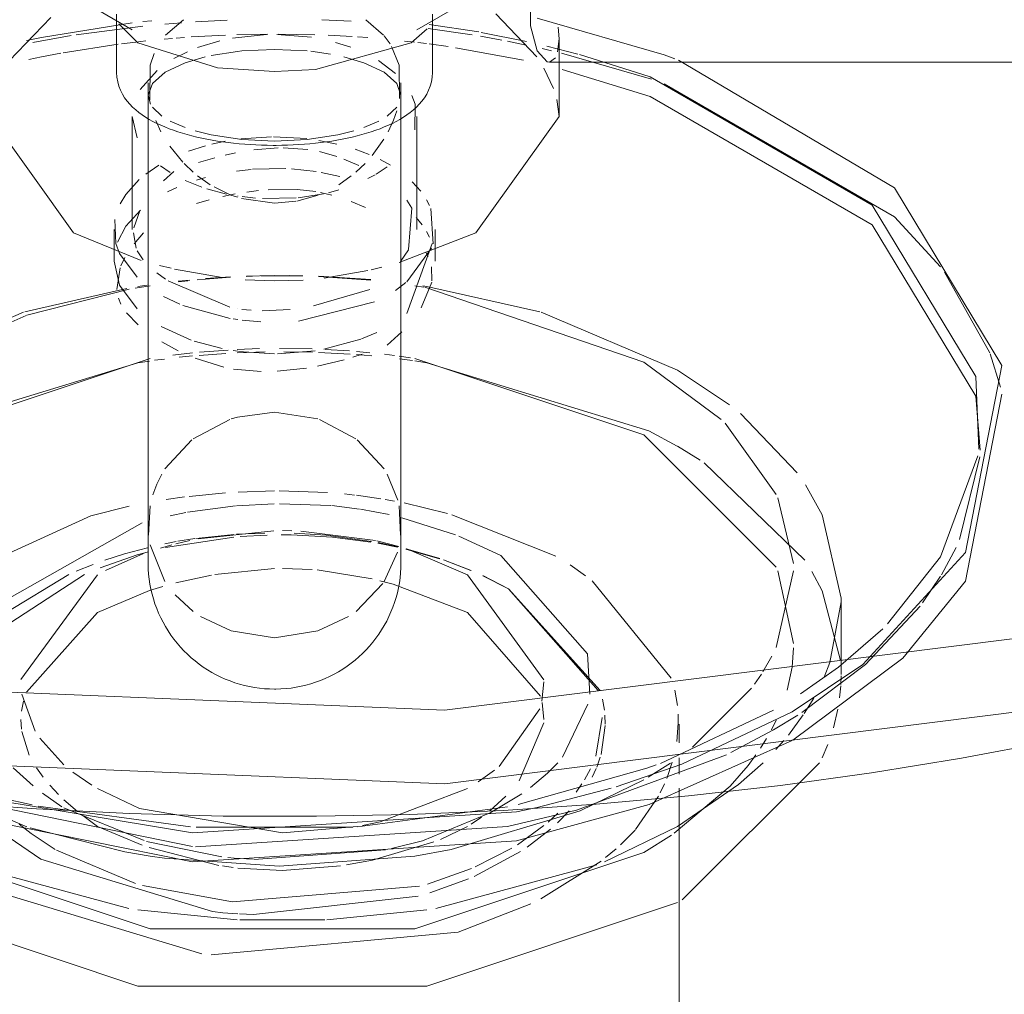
# Model space of a CAD drawing. Header units: inches. Extents: x -332 to 1204, y -60 to 270.
# Tile 49 of 91: x 358.66 to 361.25, y 2 to 4.57. Entities that reach past the tile are written whole.
import ezdxf

# ---------------------------------------------------------------- set-up
doc = ezdxf.new("R2010")
doc.units = ezdxf.units.IN
doc.header["$MEASUREMENT"] = 0
doc.layers.add('P-SANR-FIXT', color=6, linetype='Continuous', lineweight=9)

# ---------------------------------------------------------------- blocks, each defined once
blk = doc.blocks.new('SSG_Safety_Station_Shower_Eyewash_PLA_3_ - Default-V17-WASTE AND VENT RISER DIAGRAM')
at = {"layer": 'P-SANR-FIXT', "color": 254}
for p, q in [((-257.1367, 4.7091), (-256.8484, 4.5408)), ((-256.0978, 4.5408), (-255.8095, 4.7091)), ((-256.8894, 4.5823), (-256.8894, 4.4285)), ((-256.0568, 4.4285), (-256.0568, 4.5823)), ((-255.7231, 4.3124), (-255.7231, 4.5171)), ((-255.7484, 4.4559), (-253.7471, 4.4559)), ((-256.8064, 4.3689), (-256.8064, 4.1359)), ((-256.1398, 4.1359), (-256.1398, 4.3689)), ((-255.7231, 4.3124), (-255.9427, 4.0062)), ((-256.8064, 4.1359), (-256.8064, 3.2351)), ((-256.1398, 3.2351), (-256.1398, 4.1359)), ((-255.9427, 4.0062), (-256.1444, 3.9281)), ((-256.8961, 3.9805), (-256.8961, 3.9319)), ((-256.0577, 3.9783), (-256.1242, 3.7937)), ((-256.05, 3.9319), (-256.05, 3.9805)), ((-256.8196, 3.9353), (-256.8353, 3.9592)), ((-256.0589, 3.9654), (-256.1242, 3.8771)), ((-256.8052, 3.2094), (-256.8014, 3.2868)), ((-256.1448, 3.2868), (-256.141, 3.2094)), ((-254.9795, 2.8796), (-254.9795, 3.0431))]:
    blk.add_line(p, q, dxfattribs=at)
at = {"layer": 'P-SANR-FIXT', "color": 10}
for p, q in [((-257.1726, 4.4592), (-257.0633, 4.5735)), ((-255.8897, 4.5831), (-255.7813, 4.4699)), ((-257.0876, 4.5214), (-256.8482, 4.5596)), ((-256.996, 4.5282), (-256.8204, 4.5511)), ((-256.8202, 4.5628), (-256.7966, 4.5653)), ((-256.7622, 4.5566), (-256.718, 4.5601)), ((-256.7133, 4.5676), (-256.7603, 4.5274)), ((-256.6812, 4.5626), (-256.5976, 4.5669)), ((-256.3487, 4.5677), (-256.2715, 4.564)), ((-256.1859, 4.5274), (-256.2328, 4.5676)), ((-256.0685, 4.5449), (-255.9525, 4.5279)), ((-256.0653, 4.5555), (-255.9349, 4.5357)), ((-255.7231, 4.5171), (-255.7251, 4.5486)), ((-257.1267, 4.5132), (-257.0876, 4.5214)), ((-257.1105, 4.5076), (-257.0092, 4.5261)), ((-256.7645, 4.5168), (-256.742, 4.5188)), ((-256.7326, 4.5195), (-256.7103, 4.5213)), ((-256.6931, 4.5225), (-256.6025, 4.5274)), ((-256.5838, 4.5192), (-256.4939, 4.5285)), ((-256.5729, 4.5285), (-256.4904, 4.53)), ((-256.4668, 4.5288), (-256.376, 4.5215)), ((-256.4634, 4.53), (-256.3665, 4.5283)), ((-256.3317, 4.5269), (-256.2682, 4.5235)), ((-256.254, 4.5226), (-256.2273, 4.5206)), ((-256.1684, 4.5039), (-256.184, 4.5252)), ((-255.9303, 4.5242), (-255.8735, 4.5139)), ((-255.9284, 4.5346), (-255.8086, 4.5108)), ((-255.7267, 4.4832), (-255.7231, 4.5171)), ((-257.0305, 4.4807), (-256.8854, 4.5033)), ((-256.8762, 4.5045), (-256.8392, 4.509)), ((-256.8392, 4.509), (-256.8128, 4.512)), ((-256.676, 4.4944), (-256.6177, 4.5121)), ((-256.3124, 4.508), (-256.2724, 4.4953)), ((-256.1305, 4.5117), (-256.1042, 4.5087)), ((-256.0957, 4.5077), (-256.0727, 4.5049)), ((-256.0653, 4.5039), (-256.0156, 4.4971)), ((-255.9958, 4.4941), (-255.8165, 4.4609)), ((-255.8592, 4.5112), (-255.8098, 4.5012)), ((-255.7671, 4.4919), (-255.7427, 4.4863)), ((-255.7555, 4.4986), (-255.6736, 4.4774)), ((-256.7382, 4.4655), (-256.7028, 4.4835)), ((-256.5706, 4.4845), (-256.6398, 4.4736)), ((-256.5594, 4.4857), (-256.5706, 4.4845)), ((-256.4731, 4.4898), (-256.5594, 4.4857)), ((-256.3868, 4.4857), (-256.4731, 4.4898)), ((-256.3257, 4.4773), (-256.3771, 4.4847)), ((-255.7484, 4.4559), (-255.732, 4.4674)), ((-255.7169, 4.4801), (-255.4789, 4.4109)), ((-256.6234, 4.4415), (-256.4731, 4.4313)), ((-256.1989, 4.4601), (-256.1541, 4.4262)), ((-255.7628, 4.4406), (-255.7375, 4.3869)), ((-256.8272, 4.3836), (-256.783, 4.4343)), ((-256.4731, 4.4313), (-256.3654, 4.4365)), ((-256.8064, 4.4012), (-256.8064, 4.3689)), ((-256.1398, 4.3689), (-256.1398, 4.4012)), ((-256.1109, 4.3684), (-256.1025, 4.3455)), ((-256.7951, 4.3376), (-256.7701, 4.3141)), ((-256.1761, 4.3141), (-256.1511, 4.3376)), ((-256.1398, 4.3118), (-256.1398, 4.3369)), ((-256.1025, 4.3455), (-256.1029, 4.2779)), ((-255.7286, 4.3572), (-255.7231, 4.3124)), ((-256.8481, 4.3124), (-256.8481, 4.0152)), ((-256.8353, 4.2563), (-256.8481, 4.3124)), ((-256.8064, 4.3107), (-256.8064, 4.1359)), ((-256.1597, 4.3031), (-256.1511, 4.3279)), ((-256.1398, 4.1359), (-256.1398, 4.3118)), ((-256.0981, 4.0152), (-256.0981, 4.3124)), ((-256.7861, 4.3021), (-256.7725, 4.2725)), ((-256.7482, 4.3007), (-256.7088, 4.2834)), ((-256.2374, 4.2834), (-256.198, 4.3007)), ((-256.1737, 4.2725), (-256.1597, 4.3031)), ((-256.5622, 4.254), (-256.481, 4.2595)), ((-256.4757, 4.2595), (-256.3881, 4.2545)), ((-256.7492, 4.2343), (-256.7151, 4.1921)), ((-256.6997, 4.2215), (-256.6555, 4.2356)), ((-256.6383, 4.2401), (-256.6034, 4.2476)), ((-256.3559, 4.25), (-256.3088, 4.2403)), ((-256.2155, 4.2098), (-256.1849, 4.2528)), ((-256.6037, 4.211), (-256.5761, 4.217)), ((-256.528, 4.2249), (-256.4636, 4.2299)), ((-256.4507, 4.23), (-256.3854, 4.2257)), ((-256.3547, 4.2203), (-256.309, 4.2074)), ((-256.2607, 4.2265), (-256.2238, 4.2126)), ((-256.8122, 4.1612), (-256.7783, 4.1844)), ((-256.7482, 4.1652), (-256.774, 4.1832)), ((-256.7118, 4.1887), (-256.6879, 4.1662)), ((-256.6732, 4.1915), (-256.6301, 4.2043)), ((-256.2903, 4.2005), (-256.2512, 4.1836)), ((-256.2584, 4.1662), (-256.2344, 4.1887)), ((-256.1762, 4.1801), (-256.2049, 4.161)), ((-256.1947, 4.1992), (-256.1676, 4.1842)), ((-256.7657, 4.1435), (-256.7382, 4.1683)), ((-256.6758, 4.1564), (-256.6424, 4.133)), ((-256.5736, 4.1691), (-256.5349, 4.1735)), ((-256.5316, 4.1738), (-256.4435, 4.1755)), ((-256.4287, 4.1748), (-256.3636, 4.1678)), ((-256.3501, 4.1656), (-256.3014, 4.1551)), ((-256.3038, 4.133), (-256.2708, 4.1561)), ((-256.2079, 4.1593), (-256.227, 4.149)), ((-256.8651, 4.1071), (-256.8296, 4.1468)), ((-256.6648, 4.1263), (-256.7091, 4.1441)), ((-256.6793, 4.1452), (-256.6555, 4.1522)), ((-256.1103, 4.1409), (-256.0875, 4.1158)), ((-256.8797, 4.0828), (-256.8651, 4.1071)), ((-256.7551, 4.1139), (-256.7309, 4.1255)), ((-256.5994, 4.1085), (-256.6518, 4.122)), ((-256.6098, 4.1019), (-256.5771, 4.1086)), ((-256.5701, 4.1032), (-256.5703, 4.1033)), ((-256.5458, 4.1138), (-256.5154, 4.1176)), ((-256.4895, 4.1197), (-256.4133, 4.12)), ((-256.4143, 4.0899), (-256.3583, 4.1058)), ((-256.4131, 4.12), (-256.3646, 4.1148)), ((-256.3443, 4.109), (-256.4104, 4.0989)), ((-256.3517, 4.1125), (-256.3219, 4.1056)), ((-256.3033, 4.1193), (-256.3311, 4.112)), ((-256.6791, 4.0836), (-256.6457, 4.0931)), ((-256.5603, 4.0967), (-256.4731, 4.0841)), ((-256.5237, 4.0978), (-256.5588, 4.1016)), ((-256.4161, 4.0984), (-256.5045, 4.0966)), ((-256.4731, 4.0841), (-256.4171, 4.0894)), ((-256.2715, 4.0892), (-256.2337, 4.0733)), ((-256.1243, 4.0924), (-256.1109, 4.0713)), ((-256.0721, 4.0932), (-256.0644, 4.0785)), ((-256.8651, 4.0238), (-256.8266, 4.066)), ((-256.8437, 4.0197), (-256.8286, 4.0638)), ((-256.1109, 4.0713), (-256.1198, 3.9624)), ((-256.0608, 4.0701), (-256.0551, 3.9776)), ((-256.8913, 3.9783), (-256.8938, 4.041)), ((-256.0993, 4.0463), (-256.0837, 4.0274)), ((-256.8961, 4.0152), (-256.8961, 3.9805)), ((-256.8873, 3.9816), (-256.8651, 4.0238)), ((-256.8382, 3.9661), (-256.845, 4.0062)), ((-256.8432, 3.9772), (-256.8186, 4.0058)), ((-256.0721, 4.0098), (-256.0644, 3.9951)), ((-256.05, 3.9805), (-256.05, 4.0152)), ((-256.1203, 3.9617), (-256.1411, 3.9303)), ((-256.0734, 3.9535), (-256.0681, 3.9436)), ((-256.8781, 3.9189), (-256.8674, 3.9412)), ((-256.7461, 3.913), (-256.7761, 3.9203)), ((-256.8885, 3.8568), (-256.8799, 3.9144)), ((-256.7609, 3.8845), (-256.7837, 3.9012)), ((-256.6111, 3.8888), (-256.7368, 3.9109)), ((-256.2272, 3.9066), (-256.3422, 3.8871)), ((-256.1906, 3.9153), (-256.2187, 3.9085)), ((-256.0592, 3.9163), (-256.0582, 3.8795)), ((-254.7066, 3.9027), (-254.5869, 3.6898)), ((-256.8337, 3.8646), (-256.8088, 3.8683)), ((-256.5912, 3.8101), (-256.7534, 3.8795)), ((-256.7271, 3.8786), (-256.6966, 3.8818)), ((-256.7266, 3.8771), (-256.7013, 3.88)), ((-256.6769, 3.8825), (-256.589, 3.8894)), ((-256.6549, 3.8855), (-256.5891, 3.8899)), ((-256.4731, 3.8794), (-256.5509, 3.8825)), ((-256.548, 3.8914), (-256.5136, 3.8926)), ((-256.5467, 3.8918), (-256.5129, 3.8928)), ((-256.5108, 3.8929), (-256.4733, 3.8934)), ((-256.5085, 3.8927), (-256.3986, 3.8928)), ((-256.3979, 3.8819), (-256.4731, 3.8794)), ((-256.4337, 3.8935), (-256.3999, 3.893)), ((-256.3575, 3.8914), (-256.2193, 3.8817)), ((-256.3574, 3.8918), (-256.2189, 3.8828)), ((-256.1266, 3.8751), (-256.1544, 3.8546)), ((-256.0587, 3.8762), (-256.0861, 3.8085)), ((-257.1311, 3.7979), (-256.8629, 3.8598)), ((-257.1264, 3.7891), (-256.8563, 3.8576)), ((-256.8408, 3.8604), (-256.8013, 3.8669)), ((-256.2218, 3.8568), (-256.3703, 3.8135)), ((-256.1036, 3.8669), (-256.0798, 3.863)), ((-256.0771, 3.8626), (-255.4993, 3.6654)), ((-256.8781, 3.8183), (-256.8842, 3.8344)), ((-256.7224, 3.8179), (-256.7655, 3.8387)), ((-256.2096, 3.8242), (-256.41, 3.7737)), ((-257.4847, 3.6497), (-257.1346, 3.7968)), ((-256.8328, 3.7637), (-256.8634, 3.7951)), ((-256.5898, 3.7805), (-256.7153, 3.815)), ((-256.5701, 3.8061), (-256.5703, 3.8061)), ((-256.535, 3.802), (-256.5591, 3.8045)), ((-256.4322, 3.8039), (-256.5056, 3.8006)), ((-255.7703, 3.7968), (-255.4109, 3.6444)), ((-256.5696, 3.7774), (-256.5826, 3.7793)), ((-256.509, 3.7719), (-256.5588, 3.7761)), ((-256.6927, 3.7231), (-256.7722, 3.7592)), ((-256.2033, 3.7437), (-256.2439, 3.7266)), ((-256.1378, 3.7455), (-256.1766, 3.7098)), ((-256.7268, 3.6954), (-256.77, 3.7189)), ((-256.6114, 3.701), (-256.6846, 3.7203)), ((-256.2452, 3.7261), (-256.3431, 3.6994)), ((-256.7416, 3.6837), (-256.6893, 3.6897)), ((-256.6722, 3.6833), (-256.6016, 3.6884)), ((-256.6711, 3.6915), (-256.5952, 3.6974)), ((-256.5696, 3.6941), (-256.5826, 3.6959)), ((-256.5715, 3.6988), (-256.5128, 3.701)), ((-256.5715, 3.69), (-256.4982, 3.6924)), ((-256.4731, 3.6876), (-256.568, 3.6938)), ((-256.3659, 3.6956), (-256.4651, 3.6877)), ((-256.4597, 3.7018), (-256.3742, 3.7005)), ((-256.4486, 3.6928), (-256.3731, 3.6916)), ((-256.3576, 3.691), (-256.2741, 3.6866)), ((-256.3394, 3.6991), (-256.2752, 3.6951)), ((-256.2569, 3.6936), (-256.2218, 3.6903)), ((-254.5861, 3.6877), (-254.5592, 3.5997)), ((-257.4185, 3.4844), (-256.8337, 3.6638)), ((-256.8337, 3.6638), (-256.8025, 3.6684)), ((-256.79, 3.6702), (-256.763, 3.6737)), ((-256.7243, 3.6782), (-256.6895, 3.6817)), ((-256.6069, 3.652), (-256.6828, 3.6758)), ((-256.2898, 3.6717), (-256.3597, 3.655)), ((-256.2421, 3.6862), (-256.2671, 3.6783)), ((-256.2567, 3.6853), (-256.2162, 3.6818)), ((-256.1831, 3.6861), (-256.1564, 3.6828)), ((-256.1441, 3.6812), (-256.1149, 3.677)), ((-256.1436, 3.6739), (-256.1094, 3.6694)), ((-256.1036, 3.6753), (-255.4993, 3.4739)), ((-256.1028, 3.6685), (-256.0712, 3.6638)), ((-256.0712, 3.6638), (-255.4864, 3.4844)), ((-255.4993, 3.6654), (-255.2956, 3.5146)), ((-256.508, 3.6409), (-256.5816, 3.6471)), ((-256.389, 3.6498), (-256.4664, 3.6416)), ((-255.4109, 3.6444), (-255.2734, 3.5528)), ((-256.5708, 3.5207), (-256.4731, 3.5339)), ((-256.4731, 3.5339), (-256.3587, 3.5157)), ((-256.6879, 3.4633), (-256.5912, 3.5144)), ((-256.5875, 3.5157), (-256.5708, 3.5207)), ((-256.3549, 3.5144), (-256.2584, 3.4634)), ((-255.2445, 3.5297), (-255.0954, 3.3738)), ((-255.4864, 3.4844), (-255.412, 3.4444)), ((-255.2851, 3.5043), (-255.1504, 3.3166)), ((-256.762, 3.3838), (-256.6911, 3.4608)), ((-256.2551, 3.4608), (-256.1842, 3.3838)), ((-255.4993, 3.4739), (-255.1504, 3.125)), ((-255.4109, 3.4437), (-255.3506, 3.4067)), ((-254.6138, 3.4157), (-254.6668, 3.198)), ((-255.3404, 3.4001), (-255.0748, 3.1434)), ((-256.7834, 3.3437), (-256.77, 3.3706)), ((-256.1762, 3.3706), (-256.1482, 3.3016)), ((-256.794, 3.3157), (-256.7834, 3.3437)), ((-256.5686, 3.323), (-256.4731, 3.3262)), ((-256.4609, 3.3263), (-256.3336, 3.3221)), ((-256.7592, 3.3032), (-256.7105, 3.31)), ((-256.6986, 3.3115), (-256.6027, 3.3208)), ((-256.2885, 3.3182), (-256.2619, 3.3152)), ((-256.2566, 3.3146), (-256.193, 3.3055)), ((-256.1811, 3.3035), (-256.1566, 3.2991)), ((-255.1464, 3.3076), (-255.1049, 3.135)), ((-256.9573, 3.2604), (-256.8564, 3.2856)), ((-256.7023, 3.2697), (-256.5759, 3.2863)), ((-256.5734, 3.2865), (-256.4739, 3.2921)), ((-256.4602, 3.2924), (-256.325, 3.2876)), ((-256.3217, 3.2873), (-256.2488, 3.2783)), ((-256.2462, 3.2779), (-256.1707, 3.2635)), ((-256.1317, 3.2942), (-256.0168, 3.2661)), ((-257.2704, 3.1177), (-256.9573, 3.2604)), ((-256.7487, 3.2607), (-256.7066, 3.269)), ((-256.1372, 3.2555), (-255.9961, 3.2101)), ((-256.0057, 3.2629), (-255.7317, 3.1537)), ((-257.1713, 3.0444), (-256.8223, 3.2422)), ((-256.6747, 3.2), (-256.4754, 3.221)), ((-256.4524, 3.2213), (-256.4272, 3.221)), ((-256.4041, 3.2203), (-256.2073, 3.1953)), ((-256.5808, 3.2045), (-256.7603, 3.1766)), ((-256.7336, 3.1867), (-256.6964, 3.1955)), ((-256.7278, 3.1932), (-256.6837, 3.2003)), ((-256.6805, 3.2007), (-256.5805, 3.2113)), ((-256.573, 3.2118), (-256.4984, 3.2149)), ((-256.4929, 3.2097), (-256.5639, 3.2059)), ((-256.4303, 3.21), (-256.4558, 3.2102)), ((-256.3206, 3.2042), (-256.4296, 3.21)), ((-256.2188, 3.1911), (-256.3206, 3.2042)), ((-256.2037, 3.1945), (-256.1458, 3.1798)), ((-255.9872, 3.2066), (-255.8764, 3.1557)), ((-256.7622, 3.0874), (-256.8014, 3.1839)), ((-256.7738, 3.1754), (-256.7442, 3.1839)), ((-256.7623, 3.1866), (-256.7327, 3.1923)), ((-256.1491, 3.1776), (-256.201, 3.1881)), ((-256.1995, 3.1897), (-256.1479, 3.1788)), ((-256.0383, 3.1474), (-256.1272, 3.1725)), ((-256.1261, 3.1736), (-256.0377, 3.1479)), ((-256.1244, 3.1733), (-255.9647, 3.1046)), ((-254.6763, 3.1769), (-254.7147, 3.1047)), ((-256.9191, 3.1163), (-256.8182, 3.1607)), ((-256.1493, 3.1644), (-256.184, 3.0874)), ((-255.9553, 3.1165), (-256.028, 3.144)), ((-256.0275, 3.1445), (-255.9551, 3.1167)), ((-256.9965, 3.1144), (-256.9517, 3.1325)), ((-256.6306, 3.1055), (-256.4733, 3.1215)), ((-256.4524, 3.1218), (-256.3741, 3.1188)), ((-256.3607, 3.1177), (-256.2154, 3.0943)), ((-255.6941, 3.1309), (-255.653, 3.1021)), ((-255.1462, 3.1157), (-255.1045, 2.9241)), ((-257.1831, 3.004), (-257.0152, 3.1061)), ((-256.9741, 3.1058), (-257.1711, 2.9779)), ((-257.1421, 2.8294), (-256.9402, 3.1046)), ((-256.7335, 3.0836), (-256.6396, 3.1039)), ((-256.1954, 3.0894), (-256.1601, 3.0799)), ((-255.9647, 3.1046), (-255.7628, 2.8278)), ((-255.8565, 3.0677), (-255.9238, 3.1026)), ((-255.9237, 3.1027), (-255.8565, 3.0677)), ((-255.6359, 3.0893), (-255.4274, 2.8327)), ((-255.1045, 3.1151), (-255.1504, 2.9137)), ((-254.7169, 3.101), (-254.7644, 3.0307)), ((-256.8025, 3.0637), (-256.7677, 3.0743)), ((-256.1875, 3.0821), (-256.2582, 3.0085)), ((-256.1601, 3.0799), (-255.9647, 3.0052)), ((-255.8565, 3.0677), (-255.6147, 2.8003)), ((-255.62, 2.7997), (-255.8565, 3.0677)), ((-256.6879, 3.0085), (-256.7354, 3.0521)), ((-254.9796, 3.0341), (-255.0089, 2.874)), ((-254.7707, 3.0224), (-254.9153, 2.8684)), ((-255.9647, 3.0052), (-255.7723, 2.7848)), ((-254.8694, 2.9628), (-254.9861, 2.8617)), ((-255.1046, 2.9126), (-255.1088, 2.8615)), ((-255.1616, 2.8909), (-255.1854, 2.8495)), ((-254.817, 2.8853), (-255.1064, 2.669)), ((-255.1088, 2.8615), (-255.1214, 2.8007)), ((-254.9224, 2.8687), (-255.1083, 2.7441)), ((-254.9861, 2.8617), (-255.086, 2.7914)), ((-254.9153, 2.8684), (-255.0828, 2.7419)), ((-255.0089, 2.874), (-255.0244, 2.8348)), ((-254.9795, 2.8424), (-254.9795, 2.8796)), ((-255.1895, 2.843), (-255.2078, 2.8163)), ((-254.9795, 2.839), (-254.9802, 2.8157)), ((-255.7627, 2.823), (-255.7684, 2.7721)), ((-255.2155, 2.8058), (-255.3712, 2.6504)), ((-254.9804, 2.8125), (-254.9834, 2.7804)), ((-257.1043, 2.6928), (-257.1398, 2.7902)), ((-255.4178, 2.8013), (-255.4105, 2.7601)), ((-255.0516, 2.7802), (-255.0765, 2.7395)), ((-257.1407, 2.7455), (-257.1354, 2.7715)), ((-255.7678, 2.7683), (-255.7627, 2.7236)), ((-255.6469, 2.7643), (-255.7141, 2.6243)), ((-255.6086, 2.7776), (-255.6034, 2.7485)), ((-255.7739, 2.7516), (-255.8812, 2.5999)), ((-255.6263, 2.6272), (-255.6097, 2.7291)), ((-255.602, 2.7353), (-255.6011, 2.7117)), ((-255.1574, 2.7478), (-255.4557, 2.608)), ((-255.4088, 2.7379), (-255.4086, 2.7141)), ((-255.1083, 2.7441), (-255.3995, 2.6061)), ((-255.0933, 2.7352), (-255.1574, 2.6962)), ((-255.0792, 2.7355), (-255.1184, 2.6825)), ((-254.988, 2.751), (-254.9998, 2.7015)), ((-257.1404, 2.6977), (-257.1422, 2.7236)), ((-255.763, 2.7144), (-255.8282, 2.5623)), ((-255.6011, 2.7077), (-255.6122, 2.6314)), ((-255.4086, 2.7141), (-255.4127, 2.666)), ((-255.4065, 2.6619), (-255.4065, 2.7117)), ((-255.1504, 2.7221), (-255.1633, 2.6962)), ((-257.1198, 2.6299), (-257.1397, 2.6922)), ((-257.0285, 2.6041), (-257.092, 2.674)), ((-255.1574, 2.6962), (-255.2704, 2.6362)), ((-255.1083, 2.6679), (-255.4857, 2.4994)), ((-255.1762, 2.6732), (-255.1919, 2.6479)), ((-255.1302, 2.6683), (-255.1516, 2.6442)), ((-255.0146, 2.6579), (-255.0297, 2.6223)), ((-255.2813, 2.6309), (-255.6769, 2.4849)), ((-255.6143, 2.6244), (-255.6235, 2.5981)), ((-255.4065, 2.5793), (-255.4065, 2.6222)), ((-255.204, 2.6301), (-255.2247, 2.6023)), ((-257.0832, 2.5715), (-257.1009, 2.5963)), ((-255.7265, 2.6095), (-255.7536, 2.5818)), ((-255.3995, 2.6061), (-255.5727, 2.5464)), ((-255.4667, 2.6039), (-255.4912, 2.595)), ((-255.4292, 2.6085), (-255.4883, 2.5712)), ((-255.4246, 2.611), (-255.4392, 2.5685)), ((-255.036, 2.609), (-255.3988, 2.2481)), ((-255.2247, 2.6023), (-255.2721, 2.5477)), ((-255.185, 2.6098), (-255.25, 2.5519)), ((-257.1094, 2.5484), (-257.1621, 2.5959)), ((-256.9549, 2.5502), (-257.0053, 2.585)), ((-255.8933, 2.5899), (-255.9359, 2.5592)), ((-255.4912, 2.595), (-255.8305, 2.4993)), ((-255.7536, 2.5818), (-255.7979, 2.5447)), ((-255.6557, 2.5649), (-255.6402, 2.5937)), ((-255.6251, 2.5943), (-255.6354, 2.5718)), ((-256.6897, 2.3889), (-257.463, 2.5463)), ((-257.1264, 2.4411), (-257.3697, 2.5448)), ((-257.0425, 2.5258), (-257.0656, 2.5503)), ((-255.6776, 2.5321), (-255.6625, 2.5539)), ((-255.4993, 2.5648), (-255.6671, 2.4826)), ((-255.4454, 2.5536), (-255.4565, 2.53)), ((-255.2721, 2.5477), (-255.4193, 2.4237)), ((-255.25, 2.5519), (-255.4109, 2.4418)), ((-257.0337, 2.4938), (-257.0846, 2.5291)), ((-256.8288, 2.4894), (-256.9402, 2.5415)), ((-255.9647, 2.5415), (-256.1946, 2.4537)), ((-255.8635, 2.5214), (-255.9052, 2.4831)), ((-255.8211, 2.5278), (-255.9043, 2.4772)), ((-255.5852, 2.5426), (-255.7805, 2.492)), ((-255.4607, 2.5219), (-255.5211, 2.434)), ((-255.4065, 1.541), (-255.4065, 2.543)), ((-257.1124, 2.4986), (-257.1919, 2.5166)), ((-256.6948, 2.4409), (-257.0967, 2.4953)), ((-256.9924, 2.4811), (-257.0285, 2.5123)), ((-255.8586, 2.4935), (-256.2543, 2.4407)), ((-256.8171, 2.4043), (-257.0285, 2.4904)), ((-256.9402, 2.442), (-256.9789, 2.4704)), ((-256.4524, 2.4248), (-256.8288, 2.4894)), ((-255.6671, 2.4826), (-256.007, 2.3806)), ((-255.6769, 2.4849), (-255.8586, 2.4419)), ((-255.7518, 2.4531), (-255.726, 2.4769)), ((-255.6962, 2.483), (-255.727, 2.451)), ((-257.1462, 2.4473), (-257.1151, 2.4229)), ((-256.822, 2.3924), (-256.9402, 2.442)), ((-255.8586, 2.4419), (-256.6814, 2.3884)), ((-256.2552, 2.4415), (-256.4524, 2.4248)), ((-256.1946, 2.4537), (-256.241, 2.444)), ((-255.9647, 2.442), (-256.0359, 2.4077)), ((-255.9275, 2.4661), (-255.9547, 2.448)), ((-255.8329, 2.3937), (-255.7628, 2.4438)), ((-255.4109, 2.4418), (-255.6031, 2.3483)), ((-257.0897, 2.3557), (-257.1891, 2.4244)), ((-256.8676, 2.3747), (-257.1174, 2.4382)), ((-257.1151, 2.4229), (-257.0514, 2.3813)), ((-256.2663, 2.4399), (-256.6798, 2.4399)), ((-255.7452, 2.4345), (-255.8068, 2.3869)), ((-255.5227, 2.4321), (-255.561, 2.3932)), ((-255.4266, 2.4187), (-255.4993, 2.3733)), ((-256.6125, 2.3619), (-256.8103, 2.4023)), ((-256.0528, 2.401), (-256.2151, 2.3532)), ((-256.8013, 2.1718), (-257.4056, 2.3733)), ((-257.0484, 2.3795), (-256.8401, 2.2915)), ((-256.6198, 2.3391), (-256.804, 2.386)), ((-256.1802, 2.3805), (-256.5273, 2.3549)), ((-255.4993, 2.3733), (-256.1036, 2.1718)), ((-255.8242, 2.3754), (-255.9471, 2.3101)), ((-255.944, 2.3355), (-255.8478, 2.3846)), ((-255.5727, 2.3826), (-255.6002, 2.3597)), ((-256.8571, 2.2254), (-257.2819, 2.3403)), ((-256.6371, 2.2172), (-257.0897, 2.3557)), ((-256.4605, 2.3369), (-256.7636, 2.3579)), ((-256.5823, 2.3337), (-256.6099, 2.3376)), ((-256.2993, 2.3377), (-256.4524, 2.3254)), ((-256.2151, 2.3532), (-256.2833, 2.3402)), ((-255.623, 2.3403), (-256.0478, 2.2254)), ((-255.6121, 2.3503), (-255.7706, 2.251)), ((-256.4524, 2.3254), (-256.5703, 2.3322)), ((-256.0698, 2.29), (-255.9538, 2.3313)), ((-255.9619, 2.3038), (-256.0635, 2.2672)), ((-256.6649, 2.1059), (-257.2273, 2.2763)), ((-256.094, 2.2583), (-256.5286, 2.2093)), ((-255.7975, 2.2375), (-255.9889, 2.163)), ((-256.5715, 2.1955), (-256.8337, 2.2217)), ((-256.5286, 2.2093), (-256.5652, 2.211)), ((-256.0712, 2.2217), (-256.335, 2.1954)), ((-256.3402, 2.1952), (-256.5647, 2.1952)), ((-256.1036, 2.1718), (-256.8013, 2.1718)), ((-255.9889, 2.163), (-256.6399, 2.1035))]:
    blk.add_line(p, q, dxfattribs=at)
at = {"layer": 'P-SANR-FIXT', "color": 254}
for points in [[(-258.5404, 2.6784, 0), (-258.3065, 2.6328, 0), (-258.0697, 2.5927, 0), (-257.8304, 2.5581, 0), (-257.5889, 2.5291, 0), (-257.3456, 2.5056, 0), (-257.101, 2.4878, 0), (-256.8553, 2.4757, 0), (-256.609, 2.4692, 0), (-256.3624, 2.4685, 0), (-256.116, 2.4734, 0), (-255.8701, 2.484, 0), (-255.6252, 2.5003, 0), (-255.3815, 2.5222, 0), (-255.1395, 2.5497, 0), (-254.8995, 2.5828, 0), (-254.662, 2.6215, 0), (-254.4273, 2.6656, 0)], [(-252.2197, 8.6393, 0), (-251.1986, 7.8518, 0), (-250.6032, 6.9301, 0), (-250.4816, 5.9489, 0), (-250.8438, 4.9877, 0), (-251.6604, 4.1243, 0), (-252.8651, 3.4288, 0), (-254.3605, 2.9573, 0), (-256.0254, 2.7482, 0), (-257.7249, 2.8184, 0), (-259.3213, 3.1622, 0), (-260.6852, 3.7517, 0)], [(-255.7849, 4.7373, 0), (-255.7987, 4.6476, 0), (-255.7987, 4.5519, 0), (-255.7807, 4.4861, 0), (-255.7544, 4.4571, 0), (-255.7484, 4.4559, 0)], [(-256.8837, 4.5574, 0), (-256.8336, 4.5068, 0), (-256.6234, 4.4415, 0)], [(-256.3654, 4.4365, 0), (-256.1126, 4.5068, 0), (-256.0703, 4.5442, 0)], [(-255.4078, 4.4613, 0), (-254.8389, 4.1249, 0), (-254.5552, 3.6568, 0), (-254.6513, 3.164, 0), (-254.9224, 2.8687, 0)], [(-256.8894, 4.4285, 0), (-256.8887, 4.4164, 0), (-256.8867, 4.4045, 0), (-256.8836, 4.3931, 0), (-256.8793, 4.3822, 0), (-256.8742, 4.3719, 0), (-256.8683, 4.3624, 0), (-256.8618, 4.3535, 0), (-256.8547, 4.3452, 0), (-256.8472, 4.3374, 0), (-256.8392, 4.3302, 0), (-256.8309, 4.3234, 0), (-256.8221, 4.317, 0), (-256.813, 4.311, 0), (-256.8036, 4.3053, 0), (-256.7938, 4.2999, 0), (-256.7837, 4.2947, 0), (-256.7732, 4.2898, 0), (-256.7624, 4.2852, 0), (-256.7512, 4.2807, 0), (-256.7398, 4.2765, 0), (-256.728, 4.2725, 0), (-256.7159, 4.2688, 0), (-256.7035, 4.2652, 0), (-256.6909, 4.2618, 0), (-256.6779, 4.2587, 0), (-256.6647, 4.2558, 0), (-256.6513, 4.253, 0), (-256.6376, 4.2505, 0), (-256.6237, 4.2482, 0), (-256.6097, 4.2461, 0), (-256.5954, 4.2442, 0), (-256.581, 4.2425, 0), (-256.5664, 4.2411, 0), (-256.5517, 4.2398, 0), (-256.537, 4.2388, 0), (-256.5221, 4.2379, 0), (-256.5071, 4.2373, 0), (-256.4922, 4.237, 0), (-256.4771, 4.2368, 0), (-256.4731, 4.2368, 0)], [(-256.0568, 4.4285, 0), (-256.0575, 4.4164, 0), (-256.0595, 4.4045, 0), (-256.0626, 4.3931, 0), (-256.0669, 4.3822, 0), (-256.072, 4.3719, 0), (-256.0779, 4.3624, 0), (-256.0844, 4.3535, 0), (-256.0915, 4.3452, 0), (-256.099, 4.3374, 0), (-256.107, 4.3302, 0), (-256.1153, 4.3234, 0), (-256.1241, 4.317, 0), (-256.1331, 4.311, 0), (-256.1426, 4.3053, 0), (-256.1524, 4.2999, 0), (-256.1625, 4.2947, 0), (-256.173, 4.2898, 0), (-256.1838, 4.2852, 0), (-256.1949, 4.2807, 0), (-256.2064, 4.2765, 0), (-256.2182, 4.2725, 0), (-256.2303, 4.2688, 0), (-256.2426, 4.2652, 0), (-256.2553, 4.2618, 0), (-256.2682, 4.2587, 0), (-256.2814, 4.2558, 0), (-256.2949, 4.253, 0), (-256.3085, 4.2505, 0), (-256.3224, 4.2482, 0), (-256.3365, 4.2461, 0), (-256.3508, 4.2442, 0), (-256.3652, 4.2425, 0), (-256.3797, 4.2411, 0), (-256.3944, 4.2398, 0), (-256.4092, 4.2388, 0), (-256.4241, 4.2379, 0), (-256.439, 4.2373, 0), (-256.454, 4.237, 0), (-256.469, 4.2368, 0), (-256.4731, 4.2368, 0)], [(-256.8245, 3.9335, 0), (-257.0034, 4.0062, 0), (-257.2231, 4.3124, 0)], [(-256.8064, 4.1359, 0), (-256.8064, 4.078, 0), (-256.8064, 4.021, 0), (-256.8064, 3.9652, 0), (-256.8064, 3.9105, 0), (-256.8064, 3.8571, 0), (-256.8064, 3.805, 0), (-256.8064, 3.7544, 0), (-256.8064, 3.7053, 0), (-256.8064, 3.6578, 0), (-256.8064, 3.612, 0), (-256.8064, 3.5679, 0), (-256.8064, 3.5257, 0), (-256.8064, 3.4853, 0), (-256.8064, 3.4469, 0), (-256.8064, 3.4105, 0), (-256.8064, 3.3762, 0), (-256.8064, 3.3439, 0), (-256.8064, 3.3139, 0), (-256.8064, 3.2861, 0), (-256.8064, 3.2606, 0), (-256.8064, 3.2373, 0), (-256.8064, 3.2164, 0), (-256.8064, 3.1979, 0), (-256.8064, 3.1818, 0), (-256.8064, 3.1682, 0), (-256.8064, 3.157, 0), (-256.8064, 3.1482, 0), (-256.8064, 3.142, 0), (-256.8064, 3.1383, 0), (-256.8064, 3.137, 0)], [(-256.1398, 3.137, 0), (-256.1398, 3.1383, 0), (-256.1398, 3.142, 0), (-256.1398, 3.1483, 0), (-256.1398, 3.157, 0), (-256.1398, 3.1683, 0), (-256.1398, 3.1819, 0), (-256.1398, 3.1981, 0), (-256.1398, 3.2166, 0), (-256.1398, 3.2375, 0), (-256.1398, 3.2607, 0), (-256.1398, 3.2863, 0), (-256.1398, 3.3141, 0), (-256.1398, 3.3442, 0), (-256.1398, 3.3764, 0), (-256.1398, 3.4108, 0), (-256.1398, 3.4472, 0), (-256.1398, 3.4856, 0), (-256.1398, 3.526, 0), (-256.1398, 3.5683, 0), (-256.1398, 3.6124, 0), (-256.1398, 3.6582, 0), (-256.1398, 3.7057, 0), (-256.1398, 3.7548, 0), (-256.1398, 3.8055, 0), (-256.1398, 3.8575, 0), (-256.1398, 3.9109, 0), (-256.1398, 3.9656, 0), (-256.1398, 4.0215, 0), (-256.1398, 4.0785, 0), (-256.1398, 4.1359, 0)], [(-256.8352, 3.889, 0), (-256.8817, 3.952, 0), (-256.8913, 3.9783, 0)], [(-256.8352, 3.8056, 0), (-256.8817, 3.8687, 0), (-256.8961, 3.9319, 0)], [(-254.5552, 3.5806, 0), (-254.6513, 3.0878, 0), (-254.817, 2.8853, 0)], [(-256.8064, 3.137, 0), (-256.8064, 3.1383, 0), (-256.8064, 3.142, 0), (-256.8064, 3.1483, 0), (-256.8064, 3.157, 0), (-256.8064, 3.1683, 0), (-256.8064, 3.1819, 0), (-256.8064, 3.1981, 0), (-256.8064, 3.2166, 0), (-256.8064, 3.2351, 0)], [(-256.1398, 3.2351, 0), (-256.1398, 3.2144, 0), (-256.1398, 3.1962, 0), (-256.1398, 3.1803, 0), (-256.1398, 3.1669, 0), (-256.1398, 3.156, 0), (-256.1398, 3.1475, 0), (-256.1398, 3.1415, 0), (-256.1398, 3.138, 0), (-256.1398, 3.137, 0)], [(-256.4731, 2.8037, 0), (-256.4864, 2.804, 0), (-256.4997, 2.8048, 0), (-256.513, 2.8061, 0), (-256.5262, 2.8079, 0), (-256.5393, 2.8103, 0), (-256.5523, 2.8132, 0), (-256.5652, 2.8167, 0), (-256.5779, 2.8206, 0), (-256.5905, 2.8251, 0), (-256.6029, 2.83, 0), (-256.6151, 2.8354, 0), (-256.627, 2.8414, 0), (-256.6387, 2.8478, 0), (-256.6502, 2.8546, 0), (-256.6613, 2.8619, 0), (-256.6722, 2.8697, 0), (-256.6827, 2.8778, 0), (-256.6929, 2.8864, 0), (-256.7027, 2.8954, 0), (-256.7122, 2.9048, 0), (-256.7213, 2.9145, 0), (-256.73, 2.9246, 0), (-256.7383, 2.9351, 0), (-256.7462, 2.9459, 0), (-256.7536, 2.9569, 0), (-256.7606, 2.9683, 0), (-256.7671, 2.9799, 0), (-256.7731, 2.9918, 0), (-256.7787, 3.0039, 0), (-256.7838, 3.0162, 0), (-256.7883, 3.0288, 0), (-256.7924, 3.0415, 0), (-256.796, 3.0543, 0), (-256.799, 3.0673, 0), (-256.8016, 3.0804, 0), (-256.8036, 3.0936, 0), (-256.805, 3.1068, 0), (-256.806, 3.1201, 0), (-256.8064, 3.1334, 0), (-256.8064, 3.137, 0)], [(-256.1398, 3.137, 0), (-256.14, 3.1237, 0), (-256.1408, 3.1104, 0), (-256.1422, 3.0971, 0), (-256.144, 3.0839, 0), (-256.1464, 3.0708, 0), (-256.1493, 3.0578, 0), (-256.1527, 3.0449, 0), (-256.1567, 3.0322, 0), (-256.1611, 3.0196, 0), (-256.1661, 3.0072, 0), (-256.1715, 2.995, 0), (-256.1774, 2.9831, 0), (-256.1838, 2.9714, 0), (-256.1907, 2.96, 0), (-256.198, 2.9488, 0), (-256.2057, 2.938, 0), (-256.2139, 2.9274, 0), (-256.2225, 2.9172, 0), (-256.2315, 2.9074, 0), (-256.2409, 2.8979, 0), (-256.2506, 2.8888, 0), (-256.2607, 2.8801, 0), (-256.2711, 2.8718, 0), (-256.2819, 2.864, 0), (-256.293, 2.8565, 0), (-256.3043, 2.8496, 0), (-256.316, 2.843, 0), (-256.3279, 2.837, 0), (-256.34, 2.8314, 0), (-256.3523, 2.8263, 0), (-256.3648, 2.8218, 0), (-256.3775, 2.8177, 0), (-256.3904, 2.8141, 0), (-256.4033, 2.8111, 0), (-256.4164, 2.8085, 0), (-256.4296, 2.8065, 0), (-256.4429, 2.8051, 0), (-256.4562, 2.8041, 0), (-256.4695, 2.8037, 0), (-256.4731, 2.8037, 0)]]:
    blk.add_polyline3d(points, dxfattribs=at)
at = {"layer": 'P-SANR-FIXT', "color": 10}
for points in [[(-255.781, 4.5723, 0), (-255.4462, 4.4756, 0), (-255.418, 4.4652, 0)], [(-256.1434, 4.36, 0), (-256.1449, 4.4477, 0), (-256.1645, 4.4974, 0)], [(-257.1213, 4.4627, 0), (-257.0876, 4.4698, 0), (-257.0362, 4.4797, 0)], [(-256.656, 4.47, 0), (-256.7088, 4.4544, 0), (-256.7618, 4.4294, 0), (-256.7951, 4.4002, 0), (-256.8064, 4.3689, 0), (-256.8001, 4.3454, 0)], [(-256.7909, 4.4792, 0), (-256.8012, 4.4477, 0), (-256.802, 4.3557, 0)], [(-256.1398, 4.3689, 0), (-256.1511, 4.4002, 0), (-256.1844, 4.4294, 0), (-256.2374, 4.4544, 0), (-256.2902, 4.47, 0)], [(-255.6688, 4.4761, 0), (-255.4832, 4.417, 0), (-254.8977, 4.0789, 0), (-254.6242, 3.6277, 0), (-254.6166, 3.436, 0)], [(-255.7146, 4.4367, 0), (-255.4832, 4.3654, 0), (-254.8977, 4.0273, 0), (-254.6242, 3.5761, 0), (-254.6129, 3.4335, 0)], [(-255.4462, 4.3993, 0), (-254.8389, 4.0487, 0), (-254.717, 3.9164, 0)], [(-256.6821, 4.2748, 0), (-256.6398, 4.2642, 0), (-256.5594, 4.2522, 0), (-256.4731, 4.248, 0)], [(-256.4731, 4.248, 0), (-256.3868, 4.2522, 0), (-256.3064, 4.2642, 0), (-256.2641, 4.2748, 0)], [(-256.6327, 4.1272, 0), (-256.5882, 4.1059, 0), (-256.571, 4.0999, 0)], [(-256.0822, 3.8662, 0), (-256.0712, 3.8646, 0), (-255.7738, 3.7979, 0)], [(-251.7956, 3.8246, 0), (-252.8559, 3.2362, 0), (-254.3552, 2.7636, 0), (-256.0243, 2.5539, 0), (-257.7281, 2.6243, 0), (-259.3286, 2.9689, 0), (-260.6961, 3.56, 0)], [(-257.5664, 3.5534, 0), (-257.4056, 3.6654, 0), (-257.1284, 3.7884, 0)], [(-257.5729, 3.3562, 0), (-257.4056, 3.4739, 0), (-256.8013, 3.6753, 0)], [(-254.6188, 3.4189, 0), (-254.7169, 3.1526, 0), (-254.8567, 2.9754, 0)], [(-255.0736, 3.3422, 0), (-255.0297, 3.2632, 0), (-254.9795, 3.0431, 0)], [(-256.4216, 3.2143, 0), (-256.3367, 3.209, 0), (-256.2172, 3.193, 0)], [(-256.9206, 3.1438, 0), (-256.869, 3.1603, 0), (-256.8084, 3.1764, 0)], [(-256.8055, 3.1655, 0), (-256.8351, 3.1572, 0), (-256.9326, 3.1235, 0)], [(-255.8764, 3.1557, 0), (-255.6478, 2.8966, 0), (-255.6421, 2.7907, 0)], [(-255.0566, 3.114, 0), (-255.0297, 3.0625, 0), (-254.9808, 2.879, 0)], [(-257.1275, 2.796, 0), (-256.9402, 3.0052, 0), (-256.8025, 3.0637, 0)], [(-256.4731, 2.939, 0), (-256.5875, 2.9569, 0), (-256.6681, 2.9948, 0)], [(-256.278, 2.9948, 0), (-256.3586, 2.9569, 0), (-256.4731, 2.939, 0)], [(-255.4857, 2.4994, 0), (-255.8356, 2.404, 0), (-256.6892, 2.3485, 0), (-257.4999, 2.5123, 0), (-257.5982, 2.5507, 0)], [(-255.7805, 2.492, 0), (-255.8356, 2.4803, 0), (-256.6892, 2.4248, 0), (-257.3092, 2.5277, 0)], [(-255.9043, 2.4772, 0), (-256.0826, 2.4039, 0), (-256.1649, 2.3836, 0)], [(-256.7636, 2.3579, 0), (-256.8013, 2.3634, 0), (-256.8676, 2.3747, 0)], [(-256.007, 2.3806, 0), (-256.1036, 2.3634, 0), (-256.4605, 2.3369, 0)], [(-256.5311, 2.3551, 0), (-256.5799, 2.3585, 0), (-256.5963, 2.3601, 0)], [(-256.8213, 2.2861, 0), (-256.5843, 2.243, 0), (-256.0913, 2.2839, 0)], [(-255.4109, 2.241, 0), (-256.0712, 2.0209, 0), (-256.8337, 2.0209, 0), (-257.494, 2.241, 0)], [(-256.5695, 2.2113, 0), (-256.6095, 2.2144, 0), (-256.6371, 2.2172, 0)]]:
    blk.add_polyline3d(points, dxfattribs=at)

msp = doc.modelspace()

# ---------------------------------------------------------------- block references
at = {"layer": 'P-SANR-FIXT', "color": 10}
msp.add_blockref('SSG_Safety_Station_Shower_Eyewash_PLA_3_ - Default-V17-WASTE AND VENT RISER DIAGRAM', (615.8002, 0), dxfattribs=at)

doc.saveas('drawing.dxf')
